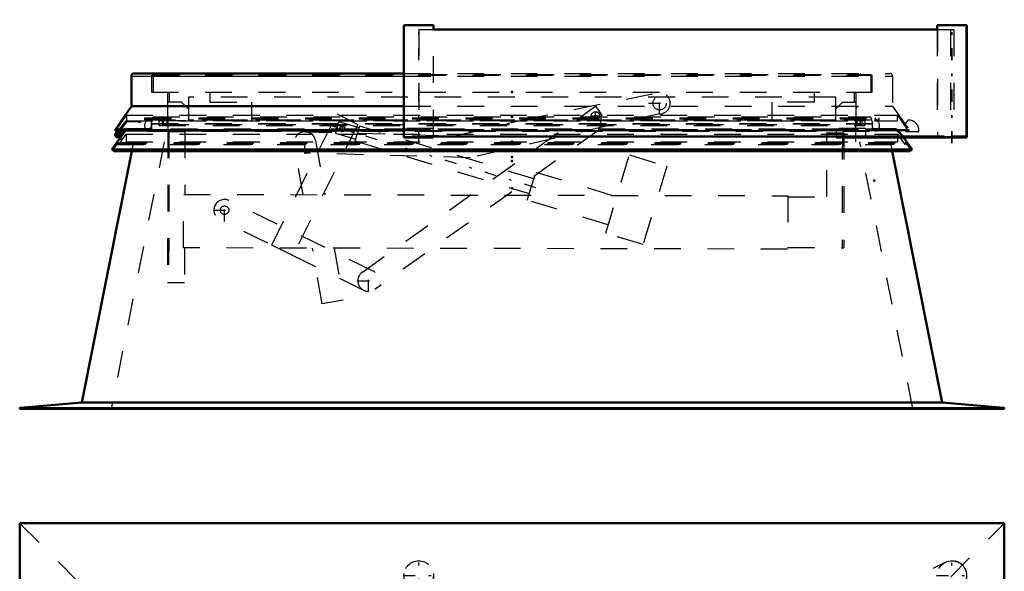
# Model space of a CAD drawing. Header units: millimetres. Extents: x 0 to 428, y 0 to 298.
# Tile 5 of 34: x 102 to 139, y 129 to 150. Entities that reach past the tile are written whole.
import ezdxf

# ---------------------------------------------------------------- set-up
doc = ezdxf.new("R2010")
doc.units = ezdxf.units.MM
doc.linetypes.add('Center', pattern=[1.5, 0.45, -0.5, 0.05, -0.5])
doc.linetypes.add('Dashed', pattern=[2, 1, -1])
for name, color, linetype, lineweight in [('am_0', 7, 'Continuous', 50), ('am_12', 3, 'Continuous', 25), ('am_3', 6, 'Dashed', 25), ('am_6', 2, 'Continuous', 35), ('am_7', 7, 'Center', 25), ('am_9', 7, 'Continuous', 50)]:
    doc.layers.add(name, color=color, linetype=linetype, lineweight=lineweight)

# ---------------------------------------------------------------- blocks, each defined once
blk = doc.blocks.new('6_FGS300150180132U_0_in_150180C2125Y1N4N_300Cl0__1203')
at = {"layer": 'am_3'}
for p, q in [((132.378, 127.662), (136.422, 129.549)), ((137.213, 128.846), (135.298, 124.742)), ((132.378, 126.21), (132.378, 127.662)), ((133.478, 127.343), (132.378, 127.343)), ((134.928, 127.292), (132.378, 127.292)), ((133.478, 127.343), (133.478, 126.21)), ((134.928, 125.842), (134.928, 127.292)), ((133.478, 127.043), (132.378, 127.043)), ((133.478, 127.026), (132.378, 127.026)), ((133.478, 126.21), (132.378, 126.21)), ((133.778, 125.842), (133.778, 124.742)), ((134.928, 125.842), (133.778, 125.842)), ((134.595, 125.842), (134.595, 124.742)), ((134.611, 125.842), (134.611, 124.742)), ((134.895, 125.842), (134.895, 124.742)), ((134.911, 125.842), (134.911, 124.742)), ((135.298, 124.742), (133.778, 124.742))]:
    blk.add_line(p, q, dxfattribs=at)
blk.add_circle((136.707, 129.079), 0.55, dxfattribs=at)
blk.add_arc((136.715, 129.079), 0.55, 334.9888, 90.3959, dxfattribs=at)
at = {"layer": 'am_7'}
for p, q in [((136.707, 128.501), (136.707, 129.656)), ((136.13, 129.079), (137.285, 129.079))]:
    blk.add_line(p, q, dxfattribs=at)
at = {"layer": 'am_6'}
for tag, p, flags in [('NB', (142.285, 129.656), 8), ('NN', (142.285, 129.156), 8), ('NT', (142.285, 128.656), 8), ('NBSYN', (142.285, 128.156), 8), ('LINA', (142.285, 127.656), 8), ('CATALOG', (142.285, 127.156), 8), ('IDNR', (142.285, 126.656), 8), ('PN', (142.285, 126.156), 8), ('LODLEVEL', (142.285, 125.656), 8), ('L', (142.285, 125.156), 8), ('W', (142.285, 124.656), 8), ('PPATH', (142.285, 124.156), 8), ('COMPANY', (142.285, 123.656), 8), ('ExcludeFromBOM', (142.285, 123.156), 8), ('PSOL_0', (142.285, 122.656), 9), ('PSOL_1', (142.285, 122.156), 9), ('PSOL_2', (142.285, 121.656), 9)]:
    blk.add_attdef(tag, p, '', height=0.5, dxfattribs=dict(at, flags=flags))
blk = doc.blocks.new('7_FGS300150180131U_0_in_150180C2125Y1N4N_300Cl0__1203')
at = {"layer": 'am_3'}
for p, q in [((116.207, 129.146), (116.207, 126.21)), ((116.21, 129.146), (116.207, 129.146)), ((117.307, 129.146), (117.303, 129.146)), ((117.307, 129.146), (117.307, 126.21)), ((117.307, 127.343), (116.207, 127.343)), ((117.307, 127.326), (116.207, 127.326)), ((117.307, 127.043), (116.207, 127.043)), ((117.307, 127.026), (116.207, 127.026)), ((117.307, 126.21), (116.207, 126.21))]:
    blk.add_line(p, q, dxfattribs=at)
blk.add_circle((116.757, 129.083), 0.55, dxfattribs=at)
at = {"layer": 'am_7'}
for p, q in [((116.757, 128.505), (116.757, 129.66)), ((116.179, 129.083), (117.334, 129.083))]:
    blk.add_line(p, q, dxfattribs=at)
at = {"layer": 'am_6'}
for tag, p, flags in [('NB', (122.334, 129.66), 8), ('NN', (122.334, 129.16), 8), ('NT', (122.334, 128.66), 8), ('NBSYN', (122.334, 128.16), 8), ('LINA', (122.334, 127.66), 8), ('CATALOG', (122.334, 127.16), 8), ('IDNR', (122.334, 126.66), 8), ('PN', (122.334, 126.16), 8), ('LODLEVEL', (122.334, 125.66), 8), ('L', (122.334, 125.16), 8), ('W', (122.334, 124.66), 8), ('PPATH', (122.334, 124.16), 8), ('COMPANY', (122.334, 123.66), 8), ('ExcludeFromBOM', (122.334, 123.16), 8), ('PSOL_0', (122.334, 122.66), 9), ('PSOL_1', (122.334, 122.16), 9), ('PSOL_2', (122.334, 121.66), 9)]:
    blk.add_attdef(tag, p, '', height=0.5, dxfattribs=dict(at, flags=flags))
blk = doc.blocks.new('16_FGS30015018025101U_0_in_150180C2125Y1N4N_300Cl0__1203')
at = {"layer": 'am_0'}
for p, q in [((138.668, 131.036), (101.828, 131.036)), ((101.828, 131.036), (101.828, 88.196)), ((101.828, 131.036), (101.848, 131.016)), ((138.648, 131.016), (138.668, 131.036)), ((138.668, 88.196), (138.668, 131.036)), ((107.237, 125.627), (105.248, 127.616)), ((105.248, 127.616), (105.248, 91.616)), ((135.248, 127.616), (105.248, 127.616)), ((135.248, 127.616), (133.259, 125.627)), ((135.248, 127.616), (135.248, 91.616)), ((133.259, 125.627), (107.237, 125.627)), ((107.237, 125.627), (107.237, 93.605)), ((133.259, 125.627), (133.259, 93.605)), ((105.248, 91.616), (107.237, 93.605)), ((133.259, 93.605), (107.237, 93.605)), ((135.248, 91.616), (133.259, 93.605)), ((135.248, 91.616), (105.248, 91.616)), ((101.848, 88.216), (101.828, 88.196)), ((101.828, 88.196), (138.668, 88.196)), ((138.668, 88.196), (138.648, 88.216))]:
    blk.add_line(p, q, dxfattribs=at)
at = {"layer": 'am_12'}
for p, q in [((101.848, 131.016), (101.848, 88.216)), ((138.648, 131.016), (101.848, 131.016)), ((138.648, 131.016), (138.648, 88.216)), ((138.648, 88.216), (101.848, 88.216))]:
    blk.add_line(p, q, dxfattribs=at)
at = {"layer": 'am_3'}
for p, q in [((138.65, 131.018), (101.846, 131.018)), ((101.846, 131.018), (101.846, 88.214)), ((101.848, 131.016), (105.248, 127.616)), ((135.248, 127.616), (138.648, 131.016)), ((138.65, 131.018), (138.65, 88.214)), ((136.349, 128.717), (104.147, 128.717)), ((104.147, 128.717), (104.147, 90.515)), ((136.349, 128.717), (136.349, 90.515)), ((106.098, 126.766), (106.098, 92.466)), ((134.398, 126.766), (106.098, 126.766)), ((134.398, 126.766), (134.398, 92.466)), ((134.398, 92.466), (106.098, 92.466)), ((105.248, 91.616), (101.848, 88.216)), ((138.648, 88.216), (135.248, 91.616)), ((136.349, 90.515), (104.147, 90.515)), ((138.65, 88.214), (101.846, 88.214))]:
    blk.add_line(p, q, dxfattribs=at)
at = {"layer": 'am_6'}
for tag, p, flags in [('NB', (143.668, 131.036), 8), ('NN', (143.668, 130.536), 8), ('NT', (143.668, 130.036), 8), ('NBSYN', (143.668, 129.536), 8), ('LINA', (143.668, 129.036), 8), ('CATALOG', (143.668, 128.536), 8), ('IDNR', (143.668, 128.036), 8), ('PN', (143.668, 127.536), 8), ('LODLEVEL', (143.668, 127.036), 8), ('L', (143.668, 126.536), 8), ('W', (143.668, 126.036), 8), ('DP', (143.668, 125.536), 8), ('OP', (143.668, 125.036), 8), ('BA', (143.668, 124.536), 8), ('RT', (143.668, 124.036), 8), ('COMPANY', (143.668, 123.536), 8), ('ExcludeFromBOM', (143.668, 123.036), 8), ('PSOL_0', (143.668, 122.536), 9), ('PSOL_1', (143.668, 122.036), 9), ('PSOL_2', (143.668, 121.536), 9)]:
    blk.add_attdef(tag, p, '', height=0.5, dxfattribs=dict(at, flags=flags))
blk = doc.blocks.new('32_FGS30015018025C110U_0_in_150180C2125Y1N4N_300Cl0__1203')
at = {"layer": 'am_3'}
for p, q in [((120.602, 146.131), (125.649, 147.143)), ((114.649, 140.441), (123.369, 146.649)), ((123.369, 146.649), (123.599, 146.326)), ((111.259, 141.45), (113.689, 146.361)), ((113.689, 146.361), (114.478, 145.971)), ((125.764, 146.361), (118.689, 144.721)), ((123.599, 146.326), (123.505, 145.764)), ((114.478, 145.971), (112.047, 141.059)), ((113.646, 145.646), (113.774, 146.067)), ((114.53, 145.838), (113.774, 146.067)), ((113.91, 145.898), (113.896, 145.899)), ((114.383, 145.35), (114.551, 145.905)), ((121.065, 143.934), (114.551, 145.905)), ((118.111, 145.537), (120.602, 146.131)), ((107.372, 145.708), (107.36, 140.048)), ((107.372, 145.708), (108.009, 145.707)), ((107.412, 145.708), (107.4, 140.048)), ((108.009, 145.707), (108.004, 143.347)), ((112.513, 145.694), (118.111, 145.537)), ((113.646, 145.646), (114.403, 145.417)), ((123.505, 145.764), (115.113, 139.79)), ((132.024, 143.254), (132.029, 145.654)), ((132.029, 145.654), (132.669, 145.653)), ((132.609, 145.653), (132.599, 141.353)), ((132.669, 145.653), (132.659, 141.353)), ((112.437, 143.337), (112.108, 145.226)), ((112.896, 145.363), (113.249, 143.335)), ((114.383, 145.35), (120.897, 143.378)), ((118.689, 144.721), (112.491, 144.895)), ((123.756, 141.897), (124.643, 144.826)), ((124.643, 144.826), (126.04, 144.403)), ((120.821, 143.13), (121.14, 144.182)), ((121.14, 144.182), (124.17, 143.265)), ((126.04, 144.403), (125.154, 141.474)), ((107.96, 141.347), (107.964, 143.347)), ((107.964, 143.347), (130.566, 143.298)), ((115.057, 140.475), (109.67, 143.116)), ((123.852, 142.212), (120.821, 143.13)), ((130.566, 143.298), (130.562, 141.298)), ((130.566, 143.258), (132.024, 143.254)), ((114.705, 139.756), (109.318, 142.398)), ((125.154, 141.474), (123.756, 141.897)), ((130.562, 141.298), (107.96, 141.347)), ((108, 141.347), (107.997, 140.047)), ((112.047, 141.059), (111.259, 141.45)), ((113.147, 139.256), (112.785, 141.336)), ((113.597, 141.335), (113.935, 139.393)), ((130.562, 141.358), (132.659, 141.353)), ((107.36, 140.048), (107.997, 140.047)), ((113.935, 139.393), (113.147, 139.256))]:
    blk.add_line(p, q, dxfattribs=at)
blk.add_lwpolyline([(113.874, 145.703), (113.896, 145.699), (113.901, 145.699)], dxfattribs=at)
for centre, radius in [((125.769, 146.761), 0.25), ((123.369, 146.284), 0.16), ((113.901, 145.799), 0.1), ((109.494, 142.757), 0.16)]:
    blk.add_circle(centre, radius, dxfattribs=at)
for centre, start, end in [((125.769, 146.761), 269.3158, 107.4337), ((112.502, 145.294), 9.875, 268.395), ((109.494, 142.757), 63.8796, 243.8796), ((114.881, 140.115), 125.4483, 63.8796)]:
    blk.add_arc(centre, 0.4, start, end, dxfattribs=at)
at = {"layer": 'am_7'}
for p, q in [((125.769, 146.341), (125.769, 147.181)), ((125.349, 146.761), (126.189, 146.761)), ((123.201, 146.284), (123.537, 146.284)), ((123.369, 146.116), (123.369, 146.452)), ((113.282, 145.986), (121.427, 143.521)), ((113.901, 145.694), (113.901, 145.904)), ((112.502, 144.874), (112.502, 145.714)), ((113.796, 145.799), (114.006, 145.799)), ((112.082, 145.294), (112.922, 145.294)), ((109.494, 142.337), (109.494, 143.177)), ((109.074, 142.757), (109.914, 142.757)), ((114.881, 139.695), (114.881, 140.535)), ((114.461, 140.115), (115.301, 140.115))]:
    blk.add_line(p, q, dxfattribs=at)
at = {"layer": 'am_6'}
for tag, p, flags in [('NB', (137.669, 147.181), 8), ('NN', (137.669, 146.681), 8), ('NT', (137.669, 146.181), 8), ('NBSYN', (137.669, 145.681), 8), ('LINA', (137.669, 145.181), 8), ('CATALOG', (137.669, 144.681), 8), ('IDNR', (137.669, 144.181), 8), ('PN', (137.669, 143.681), 8), ('LODLEVEL', (137.669, 143.181), 8), ('L', (137.669, 142.681), 8), ('W', (137.669, 142.181), 8), ('DP', (137.669, 141.681), 8), ('OP', (137.669, 141.181), 8), ('OC', (137.669, 140.681), 8), ('BA', (137.669, 140.181), 8), ('COMPANY', (137.669, 139.681), 8), ('ExcludeFromBOM', (137.669, 139.181), 8), ('PSOL_0', (137.669, 138.681), 9), ('PSOL_1', (137.669, 138.181), 9), ('PSOL_2', (137.669, 137.681), 9), ('PSOL_3', (137.669, 137.181), 9)]:
    blk.add_attdef(tag, p, '', height=0.5, dxfattribs=dict(at, flags=flags))
blk = doc.blocks.new('33_FGS300150180135U_0_in_150180C2125Y1N4N_300Cl0__1203')
at = {"layer": 'am_7'}
blk.add_line((116.757, 145.27), (116.757, 149.89), dxfattribs=at)
at = {"layer": 'am_6'}
for tag, p, flags in [('NB', (121.757, 149.89), 8), ('NN', (121.757, 149.39), 8), ('NT', (121.757, 148.89), 8), ('NBSYN', (121.757, 148.39), 8), ('LINA', (121.757, 147.89), 8), ('CATALOG', (121.757, 147.39), 8), ('IDNR', (121.757, 146.89), 8), ('PN', (121.757, 146.39), 8), ('LODLEVEL', (121.757, 145.89), 8), ('L', (121.757, 145.39), 8), ('W', (121.757, 144.89), 8), ('PPATH', (121.757, 144.39), 8), ('COMPANY', (121.757, 143.89), 8), ('ExcludeFromBOM', (121.757, 143.39), 8), ('PSOL_0', (121.757, 142.89), 9), ('PSOL_1', (121.757, 142.39), 9), ('PSOL_2', (121.757, 141.89), 9)]:
    blk.add_attdef(tag, p, '', height=0.5, dxfattribs=dict(at, flags=flags))
blk = doc.blocks.new('34_FGS300150180134U_0_in_150180C2125Y1N4N_300Cl0__1203')
at = {"layer": 'am_0'}
for p in [(137.257, 149.68), (137.265, 145.52)]:
    blk.add_line(p, (137.265, 149.68), dxfattribs=at)
at = {"layer": 'am_3'}
for p, q in [((136.165, 149.68), (136.165, 145.52)), ((134.968, 145.52), (134.968, 145.48)), ((135.338, 145.48), (135.338, 145.52)), ((136.486, 145.48), (136.486, 145.52)), ((137.215, 145.48), (137.215, 145.52)), ((133.478, 145.514), (133.478, 145.48))]:
    blk.add_line(p, q, dxfattribs=at)
at = {"layer": 'am_7'}
blk.add_line((136.715, 145.27), (136.715, 149.89), dxfattribs=at)
at = {"layer": 'am_6'}
for tag, p, flags in [('NB', (142.265, 149.89), 8), ('NN', (142.265, 149.39), 8), ('NT', (142.265, 148.89), 8), ('NBSYN', (142.265, 148.39), 8), ('LINA', (142.265, 147.89), 8), ('CATALOG', (142.265, 147.39), 8), ('IDNR', (142.265, 146.89), 8), ('PN', (142.265, 146.39), 8), ('LODLEVEL', (142.265, 145.89), 8), ('L', (142.265, 145.39), 8), ('W', (142.265, 144.89), 8), ('PPATH', (142.265, 144.39), 8), ('COMPANY', (142.265, 143.89), 8), ('ExcludeFromBOM', (142.265, 143.39), 8), ('PSOL_0', (142.265, 142.89), 9), ('PSOL_1', (142.265, 142.39), 9), ('PSOL_2', (142.265, 141.89), 9)]:
    blk.add_attdef(tag, p, '', height=0.5, dxfattribs=dict(at, flags=flags))
blk = doc.blocks.new('35_FGS300150180133U_0_in_150180C2125Y1N4N_300Cl0__1203')
at = {"layer": 'am_3'}
for p, q in [((136.603, 145.48), (136.603, 145.52)), ((137.257, 145.48), (137.257, 145.52))]:
    blk.add_line(p, q, dxfattribs=at)
at = {"layer": 'am_7'}
blk.add_line((136.707, 145.27), (136.707, 149.89), dxfattribs=at)
at = {"layer": 'am_6'}
for tag, p, flags in [('NB', (142.257, 149.89), 8), ('NN', (142.257, 149.39), 8), ('NT', (142.257, 148.89), 8), ('NBSYN', (142.257, 148.39), 8), ('LINA', (142.257, 147.89), 8), ('CATALOG', (142.257, 147.39), 8), ('IDNR', (142.257, 146.89), 8), ('PN', (142.257, 146.39), 8), ('LODLEVEL', (142.257, 145.89), 8), ('L', (142.257, 145.39), 8), ('W', (142.257, 144.89), 8), ('PPATH', (142.257, 144.39), 8), ('COMPANY', (142.257, 143.89), 8), ('ExcludeFromBOM', (142.257, 143.39), 8), ('PSOL_0', (142.257, 142.89), 9), ('PSOL_1', (142.257, 142.39), 9), ('PSOL_2', (142.257, 141.89), 9)]:
    blk.add_attdef(tag, p, '', height=0.5, dxfattribs=dict(at, flags=flags))
blk = doc.blocks.new('36_FGS300150180132U_0_in_150180C2125Y1N4N_300Cl0__1203')
at = {"layer": 'am_0'}
for p, q in [((136.157, 149.68), (136.157, 149.52)), ((136.157, 149.68), (137.257, 149.68)), ((137.257, 145.52), (137.257, 149.68)), ((132.378, 145.48), (132.378, 145.52)), ((135.559, 145.52), (136.422, 145.52)), ((136.422, 145.52), (136.422, 145.48)), ((136.711, 145.52), (137.265, 145.52)), ((136.711, 145.48), (136.711, 145.52)), ((137.265, 145.48), (137.265, 145.52)), ((132.378, 145.48), (137.265, 145.48))]:
    blk.add_line(p, q, dxfattribs=at)
at = {"layer": 'am_3'}
for p, q in [((136.157, 149.52), (136.157, 145.52)), ((132.378, 145.82), (132.378, 145.52)), ((133.478, 145.82), (132.378, 145.82)), ((133.478, 145.82), (133.478, 145.514)), ((133.778, 145.82), (134.611, 145.82)), ((133.778, 145.78), (133.778, 145.82)), ((134.895, 145.48), (134.595, 145.78)), ((134.611, 145.82), (134.911, 145.52)), ((134.928, 145.48), (134.928, 145.52)), ((135.298, 145.48), (135.298, 145.52)), ((137.213, 145.48), (137.213, 145.52)), ((132.378, 145.514), (133.478, 145.514))]:
    blk.add_line(p, q, dxfattribs=at)
at = {"layer": 'am_6'}
for tag, p, flags in [('NB', (142.265, 149.68), 8), ('NN', (142.265, 149.18), 8), ('NT', (142.265, 148.68), 8), ('NBSYN', (142.265, 148.18), 8), ('LINA', (142.265, 147.68), 8), ('CATALOG', (142.265, 147.18), 8), ('IDNR', (142.265, 146.68), 8), ('PN', (142.265, 146.18), 8), ('LODLEVEL', (142.265, 145.68), 8), ('L', (142.265, 145.18), 8), ('W', (142.265, 144.68), 8), ('PPATH', (142.265, 144.18), 8), ('COMPANY', (142.265, 143.68), 8), ('ExcludeFromBOM', (142.265, 143.18), 8), ('PSOL_0', (142.265, 142.68), 9), ('PSOL_1', (142.265, 142.18), 9), ('PSOL_2', (142.265, 141.68), 9)]:
    blk.add_attdef(tag, p, '', height=0.5, dxfattribs=dict(at, flags=flags))
blk = doc.blocks.new('37_FGS300150180131U_0_in_150180C2125Y1N4N_300Cl0__1203')
at = {"layer": 'am_0'}
for p, q in [((116.207, 149.68), (116.207, 145.48)), ((116.207, 149.68), (117.307, 149.68)), ((117.307, 149.52), (117.307, 149.68)), ((116.21, 145.52), (116.207, 145.52)), ((116.21, 145.48), (116.21, 145.52)), ((117.307, 145.52), (117.303, 145.52)), ((117.303, 145.52), (117.303, 145.48)), ((117.307, 145.52), (117.307, 145.48)), ((117.307, 145.48), (116.207, 145.48))]:
    blk.add_line(p, q, dxfattribs=at)
at = {"layer": 'am_3'}
for p, q in [((117.307, 145.52), (117.307, 149.52)), ((117.307, 145.82), (116.207, 145.82)), ((116.21, 145.52), (116.757, 145.52))]:
    blk.add_line(p, q, dxfattribs=at)
at = {"layer": 'am_6'}
for tag, p, flags in [('NB', (122.307, 149.68), 8), ('NN', (122.307, 149.18), 8), ('NT', (122.307, 148.68), 8), ('NBSYN', (122.307, 148.18), 8), ('LINA', (122.307, 147.68), 8), ('CATALOG', (122.307, 147.18), 8), ('IDNR', (122.307, 146.68), 8), ('PN', (122.307, 146.18), 8), ('LODLEVEL', (122.307, 145.68), 8), ('L', (122.307, 145.18), 8), ('W', (122.307, 144.68), 8), ('PPATH', (122.307, 144.18), 8), ('COMPANY', (122.307, 143.68), 8), ('ExcludeFromBOM', (122.307, 143.18), 8), ('PSOL_0', (122.307, 142.68), 9), ('PSOL_1', (122.307, 142.18), 9), ('PSOL_2', (122.307, 141.68), 9)]:
    blk.add_attdef(tag, p, '', height=0.5, dxfattribs=dict(at, flags=flags))
blk = doc.blocks.new('38_Flat_Glass_Skylight_300150180_13_0_in_150180C2125Y1N4N_300Cl0__1203')
at = {"layer": 'am_0'}
for p, q in [((117.303, 149.52), (136.161, 149.52)), ((117.303, 145.52), (135.559, 145.52))]:
    blk.add_line(p, q, dxfattribs=at)
at = {"layer": 'am_3'}
for p, q in [((116.757, 149.52), (116.757, 145.52)), ((116.757, 149.52), (117.303, 149.52)), ((136.161, 149.52), (136.775, 149.52)), ((136.655, 149.52), (136.655, 145.52)), ((136.775, 149.52), (136.775, 145.52)), ((116.757, 145.52), (117.303, 145.52)), ((136.422, 145.52), (136.711, 145.52))]:
    blk.add_line(p, q, dxfattribs=at)
at = {"layer": 'am_6'}
for tag, p, flags in [('NB', (141.775, 149.52), 8), ('NN', (141.775, 149.02), 8), ('NT', (141.775, 148.52), 8), ('NBSYN', (141.775, 148.02), 8), ('LINA', (141.775, 147.52), 8), ('CATALOG', (141.775, 147.02), 8), ('IDNR', (141.775, 146.52), 8), ('PN', (141.775, 146.02), 8), ('LODLEVEL', (141.775, 145.52), 8), ('L', (141.775, 145.02), 8), ('W', (141.775, 144.52), 8), ('PPATH', (141.775, 144.02), 8), ('COMPANY', (141.775, 143.52), 8), ('ExcludeFromBOM', (141.775, 143.02), 8), ('PSOL_0', (141.775, 142.52), 9), ('PSOL_1', (141.775, 142.02), 9), ('PSOL_2', (141.775, 141.52), 9)]:
    blk.add_attdef(tag, p, '', height=0.5, dxfattribs=dict(at, flags=flags))
blk = doc.blocks.new('39_FGS3001501802511U_0_in_150180C2125Y1N4N_300Cl0__1203')
at = {"layer": 'am_3'}
for p, q in [((107.428, 146.8), (107.428, 147.18)), ((108.948, 147.18), (108.948, 146.8)), ((131.548, 147.18), (131.548, 146.8)), ((133.068, 146.8), (133.068, 147.18)), ((107.888, 146.8), (107.368, 146.8)), ((108.148, 146.54), (107.888, 146.8)), ((108.148, 146.99), (108.148, 146.13)), ((132.348, 146.99), (108.148, 146.99)), ((108.948, 146.8), (110.508, 146.8)), ((110.508, 146.13), (110.508, 146.8)), ((131.548, 146.8), (129.988, 146.8)), ((129.988, 146.13), (129.988, 146.8)), ((132.348, 146.99), (132.348, 146.13)), ((132.348, 146.54), (132.608, 146.8)), ((132.608, 146.8), (133.128, 146.8)), ((132.348, 146.13), (108.148, 146.13))]:
    blk.add_line(p, q, dxfattribs=at)
at = {"layer": 'am_6'}
for tag, p, flags in [('NB', (138.128, 147.18), 8), ('NN', (138.128, 146.68), 8), ('NT', (138.128, 146.18), 8), ('NBSYN', (138.128, 145.68), 8), ('LINA', (138.128, 145.18), 8), ('CATALOG', (138.128, 144.68), 8), ('IDNR', (138.128, 144.18), 8), ('PN', (138.128, 143.68), 8), ('LODLEVEL', (138.128, 143.18), 8), ('L', (138.128, 142.68), 8), ('W', (138.128, 142.18), 8), ('DP', (138.128, 141.68), 8), ('OP', (138.128, 141.18), 8), ('PPATH', (138.128, 140.68), 8), ('COMPANY', (138.128, 140.18), 8), ('ExcludeFromBOM', (138.128, 139.68), 8), ('PSOL_0', (138.128, 139.18), 9), ('PSOL_1', (138.128, 138.68), 9), ('PSOL_2', (138.128, 138.18), 9)]:
    blk.add_attdef(tag, p, '', height=0.5, dxfattribs=dict(at, flags=flags))
blk = doc.blocks.new('40_Flat_Glass_Skylight_300150180_6_0_in_150180C2125Y1N4N_300Cl0__1203')
at = {"layer": 'am_3'}
for p, q in [((106.663, 146.18), (106.663, 146.22)), ((106.663, 146.1), (106.663, 146.14)), ((106.753, 145.988), (106.816, 146.22)), ((106.753, 145.988), (133.743, 145.988)), ((133.743, 145.988), (133.681, 146.22)), ((133.833, 146.22), (133.833, 146.18)), ((133.833, 146.14), (133.833, 146.1)), ((106.578, 145.738), (106.576, 145.739)), ((106.576, 145.739), (106.682, 145.739)), ((106.629, 145.718), (133.867, 145.718)), ((106.682, 145.739), (106.68, 145.738)), ((106.68, 145.738), (133.816, 145.738)), ((133.814, 145.739), (133.92, 145.739)), ((133.816, 145.738), (133.814, 145.739)), ((133.918, 145.738), (133.92, 145.739))]:
    blk.add_line(p, q, dxfattribs=at)
for points in [[(106.57, 146.1), (106.555, 146.084), (106.542, 146.067), (106.53, 146.048), (106.52, 146.029), (106.512, 146.009), (106.505, 145.988), (106.5, 145.967), (106.497, 145.945), (106.496, 145.923), (106.497, 145.902), (106.5, 145.88), (106.504, 145.859), (106.511, 145.838), (106.519, 145.818), (106.529, 145.798), (106.541, 145.78), (106.554, 145.763), (106.569, 145.746), (106.576, 145.739)], [(106.68, 145.738), (106.696, 145.753), (106.71, 145.77), (106.722, 145.787), (106.733, 145.806), (106.743, 145.826), (106.75, 145.846), (106.756, 145.867), (106.76, 145.889), (106.762, 145.911), (106.762, 145.932), (106.76, 145.954), (106.756, 145.976), (106.753, 145.988)], [(133.816, 145.738), (133.801, 145.753), (133.786, 145.77), (133.774, 145.787), (133.763, 145.806), (133.754, 145.826), (133.746, 145.846), (133.74, 145.867), (133.736, 145.889), (133.734, 145.911), (133.734, 145.932), (133.736, 145.954), (133.74, 145.976), (133.743, 145.988)], [(133.92, 145.739), (133.936, 145.755), (133.949, 145.772), (133.962, 145.79), (133.973, 145.809), (133.982, 145.828), (133.989, 145.849), (133.995, 145.87), (133.998, 145.892), (134, 145.913), (134, 145.935), (133.998, 145.957), (133.994, 145.978), (133.988, 145.999), (133.981, 146.02), (133.971, 146.04), (133.96, 146.058), (133.948, 146.076), (133.933, 146.093), (133.926, 146.1)], [(106.578, 145.738), (106.583, 145.733), (106.589, 145.73), (106.595, 145.726), (106.601, 145.724), (106.607, 145.721), (106.614, 145.72), (106.62, 145.719), (106.627, 145.718), (106.629, 145.718)], [(106.629, 145.718), (106.636, 145.719), (106.643, 145.719), (106.649, 145.721), (106.656, 145.723), (106.662, 145.725), (106.668, 145.729), (106.673, 145.732), (106.679, 145.736), (106.68, 145.738)], [(133.867, 145.718), (133.86, 145.719), (133.854, 145.719), (133.847, 145.721), (133.841, 145.723), (133.835, 145.725), (133.829, 145.729), (133.823, 145.732), (133.818, 145.736), (133.816, 145.738)], [(133.918, 145.738), (133.913, 145.733), (133.907, 145.73), (133.902, 145.726), (133.895, 145.724), (133.889, 145.721), (133.883, 145.72), (133.876, 145.719), (133.869, 145.718), (133.867, 145.718)]]:
    blk.add_lwpolyline(points, dxfattribs=at)
at = {"layer": 'am_6'}
for tag, p, flags in [('NB', (139, 146.22), 8), ('NN', (139, 145.72), 8), ('NT', (139, 145.22), 8), ('NBSYN', (139, 144.72), 8), ('LINA', (139, 144.22), 8), ('CATALOG', (139, 143.72), 8), ('IDNR', (139, 143.22), 8), ('PN', (139, 142.72), 8), ('LODLEVEL', (139, 142.22), 8), ('L', (139, 141.72), 8), ('W', (139, 141.22), 8), ('PPATH', (139, 140.72), 8), ('COMPANY', (139, 140.22), 8), ('ExcludeFromBOM', (139, 139.72), 8), ('PSOL_0', (139, 139.22), 9), ('PSOL_1', (139, 138.72), 9), ('PSOL_2', (139, 138.22), 9)]:
    blk.add_attdef(tag, p, '', height=0.5, dxfattribs=dict(at, flags=flags))
blk = doc.blocks.new('41_Flat_Glass_Skylight_300150180_12_0_in_150180C2125Y1N4N_300Cl0__1203')
at = {"layer": 'am_3'}
for p, q in [((107.05, 146.112), (133.446, 146.112)), ((107.05, 145.931), (107.05, 146.112)), ((107.05, 145.931), (133.446, 145.931)), ((107.214, 145.931), (107.214, 146.112)), ((133.282, 145.931), (133.282, 146.112)), ((133.446, 146.112), (133.446, 145.931))]:
    blk.add_line(p, q, dxfattribs=at)
at = {"layer": 'am_6'}
for tag, p, flags in [('NB', (138.446, 146.112), 8), ('NN', (138.446, 145.612), 8), ('NT', (138.446, 145.112), 8), ('NBSYN', (138.446, 144.612), 8), ('LINA', (138.446, 144.112), 8), ('CATALOG', (138.446, 143.612), 8), ('IDNR', (138.446, 143.112), 8), ('PN', (138.446, 142.612), 8), ('LODLEVEL', (138.446, 142.112), 8), ('L', (138.446, 141.612), 8), ('W', (138.446, 141.112), 8), ('PPATH', (138.446, 140.612), 8), ('COMPANY', (138.446, 140.112), 8), ('ExcludeFromBOM', (138.446, 139.612), 8), ('PSOL_0', (138.446, 139.112), 9), ('PSOL_1', (138.446, 138.612), 9), ('PSOL_2', (138.446, 138.112), 9)]:
    blk.add_attdef(tag, p, '', height=0.5, dxfattribs=dict(at, flags=flags))
blk = doc.blocks.new('42_Flat_Glass_Skylight_300150180_5_0_in_150180C2125Y1N4N_300Cl0__1203')
at = {"layer": 'am_3'}
for p, q in [((107.158, 146.25), (107.158, 145.969)), ((107.158, 145.969), (133.338, 145.969)), ((107.358, 145.969), (107.358, 146.25)), ((133.138, 145.969), (133.138, 146.25)), ((133.338, 146.25), (133.338, 145.969))]:
    blk.add_line(p, q, dxfattribs=at)
at = {"layer": 'am_6'}
for tag, p, flags in [('NB', (138.338, 146.25), 8), ('NN', (138.338, 145.75), 8), ('NT', (138.338, 145.25), 8), ('NBSYN', (138.338, 144.75), 8), ('LINA', (138.338, 144.25), 8), ('CATALOG', (138.338, 143.75), 8), ('IDNR', (138.338, 143.25), 8), ('PN', (138.338, 142.75), 8), ('LODLEVEL', (138.338, 142.25), 8), ('L', (138.338, 141.75), 8), ('W', (138.338, 141.25), 8), ('PPATH', (138.338, 140.75), 8), ('COMPANY', (138.338, 140.25), 8), ('ExcludeFromBOM', (138.338, 139.75), 8), ('PSOL_0', (138.338, 139.25), 9), ('PSOL_1', (138.338, 138.75), 9), ('PSOL_2', (138.338, 138.25), 9)]:
    blk.add_attdef(tag, p, '', height=0.5, dxfattribs=dict(at, flags=flags))
blk = doc.blocks.new('43_FGS3001501802C4U_0_in_150180C2125Y1N4N_300Cl0__1203')
at = {"layer": 'am_3'}
for p, q in [((106.828, 147.835), (106.828, 147.18)), ((106.828, 147.835), (133.668, 147.835)), ((133.668, 147.835), (133.668, 147.18))]:
    blk.add_line(p, q, dxfattribs=at)
at = {"layer": 'am_6'}
for tag, p, flags in [('NB', (138.668, 147.835), 8), ('NN', (138.668, 147.335), 8), ('NT', (138.668, 146.835), 8), ('NBSYN', (138.668, 146.335), 8), ('LINA', (138.668, 145.835), 8), ('CATALOG', (138.668, 145.335), 8), ('IDNR', (138.668, 144.835), 8), ('PN', (138.668, 144.335), 8), ('LODLEVEL', (138.668, 143.835), 8), ('L', (138.668, 143.335), 8), ('W', (138.668, 142.835), 8), ('TG', (138.668, 142.335), 8), ('TG1', (138.668, 141.835), 8), ('OC', (138.668, 141.335), 8), ('PPATH', (138.668, 140.835), 8), ('COMPANY', (138.668, 140.335), 8), ('ExcludeFromBOM', (138.668, 139.835), 8), ('PSOL_0', (138.668, 139.335), 9), ('PSOL_1', (138.668, 138.835), 9), ('PSOL_2', (138.668, 138.335), 9), ('PSOL_3', (138.668, 137.835), 9)]:
    blk.add_attdef(tag, p, '', height=0.5, dxfattribs=dict(at, flags=flags))
blk = doc.blocks.new('44_FGS30015018025C33U_0_in_150180C2125Y1N4N_300Cl0__1203')
at = {"layer": 'am_0'}
for p, q in [((106.008, 146.65), (106.008, 147.78)), ((106.108, 147.88), (116.207, 147.88)), ((105.408, 145.78), (106.008, 146.65)), ((106.008, 146.65), (116.207, 146.65)), ((105.428, 145.741), (116.207, 145.741)), ((105.433, 145.624), (105.527, 145.741)), ((105.578, 145.741), (105.464, 145.599)), ((105.498, 145.608), (105.512, 145.646))]:
    blk.add_line(p, q, dxfattribs=at)
for points in [[(106.108, 147.88), (106.099, 147.88), (106.091, 147.878), (106.082, 147.877), (106.074, 147.874), (106.066, 147.871), (106.058, 147.867), (106.051, 147.862), (106.044, 147.857), (106.037, 147.851), (106.032, 147.844), (106.026, 147.837), (106.022, 147.83), (106.018, 147.822), (106.014, 147.814), (106.012, 147.806), (106.01, 147.797), (106.009, 147.789), (106.008, 147.78)], [(105.408, 145.78), (105.406, 145.778), (105.405, 145.776), (105.405, 145.774), (105.404, 145.772), (105.403, 145.77), (105.403, 145.768), (105.403, 145.766), (105.403, 145.764), (105.404, 145.761), (105.404, 145.759), (105.405, 145.757), (105.406, 145.755), (105.407, 145.753), (105.408, 145.751), (105.409, 145.75), (105.411, 145.748), (105.412, 145.747), (105.414, 145.745), (105.416, 145.744), (105.418, 145.743), (105.42, 145.742), (105.422, 145.742), (105.424, 145.741), (105.426, 145.741), (105.428, 145.741)]]:
    blk.add_lwpolyline(points, dxfattribs=at)
for radius in [0.07, 0.03]:
    blk.add_arc((105.488, 145.58), radius, 141.5016, 70.07, dxfattribs=at)
at = {"layer": 'am_12'}
for p, q in [((106.008, 147.78), (116.207, 147.78)), ((105.408, 145.78), (116.207, 145.78))]:
    blk.add_line(p, q, dxfattribs=at)
at = {"layer": 'am_3'}
for p, q in [((106.768, 147.18), (106.768, 147.813)), ((106.768, 147.813), (133.728, 147.813)), ((107.208, 147.813), (107.208, 147.88)), ((116.207, 147.88), (134.388, 147.88)), ((116.207, 147.78), (134.488, 147.78)), ((133.288, 147.813), (133.288, 147.88)), ((133.728, 147.18), (133.728, 147.813)), ((134.488, 147.78), (134.488, 146.65)), ((106.768, 147.18), (133.728, 147.18)), ((107.368, 146.25), (107.368, 147.18)), ((133.128, 146.25), (133.128, 147.18)), ((116.207, 146.65), (134.488, 146.65)), ((134.488, 146.65), (135.089, 145.78)), ((105.471, 145.802), (105.828, 146.319)), ((105.808, 146.319), (134.688, 146.319)), ((105.808, 146.29), (105.808, 146.319)), ((105.828, 146.319), (105.828, 146.1)), ((134.668, 146.319), (135.025, 145.802)), ((134.668, 146.1), (134.668, 146.319)), ((134.688, 146.29), (134.688, 146.319)), ((105.527, 145.741), (105.812, 146.1)), ((105.831, 146.06), (105.578, 145.741)), ((105.812, 146.1), (134.668, 146.1)), ((106.247, 146.06), (105.831, 146.06)), ((106.332, 146.026), (106.247, 146.06)), ((106.255, 146.1), (106.347, 146.063)), ((106.347, 146.063), (106.332, 146.026)), ((106.513, 146.22), (133.983, 146.22)), ((106.513, 146.14), (106.513, 146.22)), ((106.513, 146.18), (133.983, 146.18)), ((106.513, 146.14), (106.623, 146.14)), ((106.623, 146.18), (106.623, 146.14)), ((106.663, 146.1), (106.663, 146.18)), ((106.663, 146.14), (133.833, 146.14)), ((106.824, 146.25), (133.672, 146.25)), ((106.824, 146.22), (106.824, 146.25)), ((133.672, 146.22), (133.672, 146.25)), ((133.833, 146.1), (133.833, 146.18)), ((133.873, 146.18), (133.873, 146.14)), ((133.873, 146.14), (133.983, 146.14)), ((133.983, 146.14), (133.983, 146.22)), ((134.963, 145.963), (135.082, 146.134)), ((105.443, 145.746), (105.494, 145.785)), ((105.443, 145.746), (135.053, 145.746)), ((105.471, 145.802), (135.025, 145.802)), ((105.494, 145.785), (105.471, 145.802)), ((105.473, 145.674), (105.504, 145.648)), ((105.494, 145.785), (135.002, 145.785)), ((105.511, 145.642), (105.552, 145.607)), ((116.207, 145.78), (135.089, 145.78)), ((116.207, 145.741), (135.068, 145.741)), ((134.996, 145.79), (135.053, 145.746)), ((134.996, 145.694), (134.996, 145.79)), ((135.436, 145.694), (134.996, 145.694)), ((135.002, 145.785), (135.025, 145.802))]:
    blk.add_line(p, q, dxfattribs=at)
for points in [[(134.488, 147.78), (134.488, 147.789), (134.487, 147.797), (134.485, 147.806), (134.482, 147.814), (134.479, 147.822), (134.475, 147.83), (134.47, 147.837), (134.465, 147.844), (134.459, 147.851), (134.452, 147.857), (134.446, 147.862), (134.438, 147.867), (134.43, 147.871), (134.422, 147.874), (134.414, 147.877), (134.406, 147.878), (134.397, 147.88), (134.388, 147.88)], [(105.428, 145.741), (105.43, 145.741), (105.432, 145.741), (105.435, 145.742), (105.437, 145.742), (105.439, 145.743), (105.441, 145.744), (105.442, 145.745), (105.443, 145.746)], [(135.068, 145.741), (135.066, 145.741), (135.064, 145.741), (135.062, 145.742), (135.06, 145.742), (135.058, 145.743), (135.056, 145.744), (135.054, 145.745), (135.053, 145.746)], [(135.089, 145.78), (135.09, 145.778), (135.091, 145.776), (135.092, 145.774), (135.092, 145.772), (135.093, 145.77), (135.093, 145.768), (135.093, 145.766), (135.093, 145.764), (135.093, 145.761), (135.092, 145.759), (135.092, 145.757), (135.091, 145.755), (135.09, 145.753), (135.089, 145.751), (135.087, 145.75), (135.086, 145.748), (135.084, 145.747), (135.082, 145.745), (135.081, 145.744), (135.079, 145.743), (135.077, 145.742), (135.075, 145.742), (135.072, 145.741), (135.07, 145.741), (135.068, 145.741)]]:
    blk.add_lwpolyline(points, dxfattribs=at)
for centre, radius, start, end in [((135.076, 145.734), 0.4, 0, 89.1406), ((135.436, 145.734), 0.04, 270, 360)]:
    blk.add_arc(centre, radius, start, end, dxfattribs=at)
at = {"layer": 'am_6'}
for tag, p, flags in [('NB', (140.476, 147.88), 8), ('NN', (140.476, 147.38), 8), ('NT', (140.476, 146.88), 8), ('NBSYN', (140.476, 146.38), 8), ('LINA', (140.476, 145.88), 8), ('CATALOG', (140.476, 145.38), 8), ('IDNR', (140.476, 144.88), 8), ('PN', (140.476, 144.38), 8), ('LODLEVEL', (140.476, 143.88), 8), ('L', (140.476, 143.38), 8), ('W', (140.476, 142.88), 8), ('DP', (140.476, 142.38), 8), ('OP', (140.476, 141.88), 8), ('OC', (140.476, 141.38), 8), ('COMPANY', (140.476, 140.88), 8), ('ExcludeFromBOM', (140.476, 140.38), 8), ('PSOL_0', (140.476, 139.88), 9), ('PSOL_1', (140.476, 139.38), 9), ('PSOL_2', (140.476, 138.88), 9)]:
    blk.add_attdef(tag, p, '', height=0.5, dxfattribs=dict(at, flags=flags))
blk = doc.blocks.new('45_FGS300150180223U_0_in_150180C2125Y1N4N_300Cl0__1203')
at = {"layer": 'am_0'}
for p, q in [((105.28, 145.026), (105.781, 145.741)), ((105.569, 145.62), (105.549, 145.615)), ((105.558, 145.588), (105.676, 145.741)), ((105.727, 145.741), (105.559, 145.524)), ((105.62, 145.668), (105.62, 145.603)), ((134.898, 145.48), (135.216, 145.026)), ((105.361, 144.97), (105.28, 145.026)), ((105.28, 145.026), (135.216, 145.026)), ((105.361, 144.97), (135.135, 144.97)), ((135.216, 145.026), (135.135, 144.97))]:
    blk.add_line(p, q, dxfattribs=at)
for radius, start, end in [(0.09, 102.5592, 321.6036), (0.05, 70.07, 88.3715), (0.09, 26.5202, 70.9729)]:
    blk.add_arc((105.488, 145.58), radius, start, end, dxfattribs=at)
at = {"layer": 'am_3'}
for p, q in [((106.768, 145.78), (106.768, 146)), ((106.768, 146), (133.728, 146)), ((107.344, 146), (107.344, 146.14)), ((107.388, 145.32), (107.388, 146.14)), ((133.108, 145.32), (133.108, 146.14)), ((133.152, 146.14), (133.152, 146)), ((133.728, 146), (133.728, 145.78)), ((105.527, 145.549), (105.558, 145.588)), ((105.549, 145.615), (105.529, 145.609)), ((105.538, 145.212), (105.808, 145.599)), ((105.676, 145.741), (105.738, 145.82)), ((105.757, 145.78), (105.727, 145.741)), ((105.738, 145.82), (106.668, 145.82)), ((105.757, 145.78), (134.688, 145.78)), ((105.781, 145.741), (105.808, 145.78)), ((105.808, 145.599), (134.688, 145.599)), ((105.808, 145.599), (105.808, 145.32)), ((106.668, 145.82), (106.746, 145.849)), ((106.746, 145.849), (106.748, 145.82)), ((106.748, 145.82), (106.748, 145.78)), ((134.688, 145.78), (134.898, 145.48)), ((134.688, 145.32), (134.688, 145.599)), ((134.958, 145.212), (134.688, 145.599)), ((105.33, 145.028), (105.514, 145.29)), ((105.459, 145.212), (135.037, 145.212)), ((105.471, 145.23), (105.513, 145.23)), ((105.5, 145.271), (105.542, 145.271)), ((105.542, 145.271), (105.513, 145.23)), ((105.513, 145.23), (105.538, 145.212)), ((105.514, 145.29), (105.542, 145.271)), ((105.55, 145.23), (134.946, 145.23)), ((105.556, 145.42), (105.62, 145.42)), ((105.578, 145.271), (134.918, 145.271)), ((105.592, 145.29), (134.904, 145.29)), ((105.62, 145.42), (105.62, 145.511)), ((105.808, 145.32), (134.688, 145.32)), ((134.982, 145.29), (134.954, 145.271)), ((134.954, 145.271), (134.996, 145.271)), ((134.954, 145.271), (134.983, 145.23)), ((134.983, 145.23), (134.958, 145.212)), ((135.166, 145.028), (134.982, 145.29)), ((134.983, 145.23), (135.024, 145.23)), ((105.358, 145.009), (105.33, 145.028)), ((105.33, 145.028), (105.372, 145.028)), ((105.335, 145.035), (105.377, 145.035)), ((105.345, 145.049), (135.151, 145.049)), ((105.387, 145.049), (105.358, 145.009)), ((105.361, 144.97), (105.407, 145.035)), ((105.407, 145.035), (105.387, 145.049)), ((105.389, 145.009), (135.107, 145.009)), ((105.402, 145.028), (135.094, 145.028)), ((105.407, 145.035), (135.089, 145.035)), ((135.089, 145.035), (135.109, 145.049)), ((135.135, 144.97), (135.089, 145.035)), ((135.109, 145.049), (135.138, 145.009)), ((135.119, 145.035), (135.161, 145.035)), ((135.124, 145.028), (135.166, 145.028)), ((135.138, 145.009), (135.166, 145.028))]:
    blk.add_line(p, q, dxfattribs=at)
for radius, start, end in [(0.05, 88.3715, 321.4162), (0.09, 70.9729, 102.5592), (0.05, 35.0637, 70.07)]:
    blk.add_arc((105.488, 145.58), radius, start, end, dxfattribs=at)
at = {"layer": 'am_7'}
for p, q in [((105.393, 145.58), (105.582, 145.58)), ((105.488, 145.486), (105.488, 145.674))]:
    blk.add_line(p, q, dxfattribs=at)
at = {"layer": 'am_6'}
for tag, p, flags in [('NB', (140.216, 146.14), 8), ('NN', (140.216, 145.64), 8), ('NT', (140.216, 145.14), 8), ('NBSYN', (140.216, 144.64), 8), ('LINA', (140.216, 144.14), 8), ('CATALOG', (140.216, 143.64), 8), ('IDNR', (140.216, 143.14), 8), ('PN', (140.216, 142.64), 8), ('LODLEVEL', (140.216, 142.14), 8), ('L', (140.216, 141.64), 8), ('W', (140.216, 141.14), 8), ('DP', (140.216, 140.64), 8), ('COMPANY', (140.216, 140.14), 8), ('ExcludeFromBOM', (140.216, 139.64), 8), ('PSOL_0', (140.216, 139.14), 9), ('PSOL_1', (140.216, 138.64), 9), ('PSOL_2', (140.216, 138.14), 9)]:
    blk.add_attdef(tag, p, '', height=0.5, dxfattribs=dict(at, flags=flags))
blk = doc.blocks.new('46_FGS30015018025101U_0_in_150180C2125Y1N4N_300Cl0__1203')
at = {"layer": 'am_0'}
for p, q in [((104.147, 135.561), (106.028, 144.97)), ((134.468, 144.97), (136.349, 135.561)), ((101.846, 135.36), (104.147, 135.561)), ((138.648, 135.32), (101.848, 135.32)), ((136.349, 135.561), (104.147, 135.561)), ((136.349, 135.561), (138.65, 135.36))]:
    blk.add_line(p, q, dxfattribs=at)
for points in [[(101.846, 135.36), (101.844, 135.36), (101.843, 135.359), (101.841, 135.359), (101.839, 135.358), (101.838, 135.357), (101.836, 135.356), (101.835, 135.355), (101.834, 135.354), (101.833, 135.353), (101.832, 135.351), (101.831, 135.35), (101.83, 135.348), (101.829, 135.347), (101.829, 135.345), (101.828, 135.343), (101.828, 135.342), (101.828, 135.34), (101.828, 135.338), (101.828, 135.337), (101.829, 135.335), (101.829, 135.333), (101.83, 135.332), (101.831, 135.33), (101.832, 135.329), (101.833, 135.327), (101.834, 135.326), (101.835, 135.325), (101.836, 135.324), (101.838, 135.323), (101.839, 135.322), (101.841, 135.321), (101.843, 135.321), (101.844, 135.32), (101.846, 135.32), (101.848, 135.32)], [(138.648, 135.32), (138.65, 135.32), (138.651, 135.32), (138.653, 135.321), (138.655, 135.321), (138.656, 135.322), (138.658, 135.323), (138.659, 135.324), (138.661, 135.325), (138.662, 135.326), (138.663, 135.327), (138.664, 135.329), (138.665, 135.33), (138.666, 135.332), (138.667, 135.333), (138.667, 135.335), (138.668, 135.337), (138.668, 135.338), (138.668, 135.34), (138.668, 135.342), (138.668, 135.343), (138.667, 135.345), (138.667, 135.347), (138.666, 135.348), (138.665, 135.35), (138.664, 135.351), (138.663, 135.353), (138.662, 135.354), (138.661, 135.355), (138.659, 135.356), (138.658, 135.357), (138.656, 135.358), (138.655, 135.359), (138.653, 135.359), (138.651, 135.36), (138.65, 135.36)]]:
    blk.add_lwpolyline(points, dxfattribs=at)
at = {"layer": 'am_12'}
blk.add_line((138.65, 135.36), (101.846, 135.36), dxfattribs=at)
at = {"layer": 'am_3'}
for p, q in [((107.237, 145.32), (105.248, 135.32)), ((106.028, 144.97), (106.098, 145.32)), ((135.248, 135.32), (133.259, 145.32)), ((134.398, 145.32), (134.468, 144.97))]:
    blk.add_line(p, q, dxfattribs=at)
at = {"layer": 'am_6'}
for tag, p, flags in [('NB', (143.668, 145.32), 8), ('NN', (143.668, 144.82), 8), ('NT', (143.668, 144.32), 8), ('NBSYN', (143.668, 143.82), 8), ('LINA', (143.668, 143.32), 8), ('CATALOG', (143.668, 142.82), 8), ('IDNR', (143.668, 142.32), 8), ('PN', (143.668, 141.82), 8), ('LODLEVEL', (143.668, 141.32), 8), ('L', (143.668, 140.82), 8), ('W', (143.668, 140.32), 8), ('DP', (143.668, 139.82), 8), ('OP', (143.668, 139.32), 8), ('BA', (143.668, 138.82), 8), ('RT', (143.668, 138.32), 8), ('COMPANY', (143.668, 137.82), 8), ('ExcludeFromBOM', (143.668, 137.32), 8), ('PSOL_0', (143.668, 136.82), 9), ('PSOL_1', (143.668, 136.32), 9), ('PSOL_2', (143.668, 135.82), 9)]:
    blk.add_attdef(tag, p, '', height=0.5, dxfattribs=dict(at, flags=flags))

msp = doc.modelspace()

# ---------------------------------------------------------------- linework, layer by layer
at = {"layer": 'am_9'}
for p in [(120.248, 147.18), (120.248, 147.18), (133.128, 146.622), (133.128, 146.622), (120.248, 146.25), (120.248, 146.25), (120.248, 146.25), (120.248, 146.1), (120.248, 146.1), (105.488, 145.58), (105.488, 145.58), (120.248, 145.78), (120.248, 145.78), (120.248, 145.78), (120.248, 145.78), (120.248, 145.78), (120.248, 145.78), (120.248, 145.78), (120.248, 145.32), (120.248, 145.32), (120.248, 145.32), (120.248, 144.746), (120.248, 144.605), (120.248, 144.605), (120.248, 144.605), (120.248, 144.605), (120.248, 144.605), (133.804, 143.862), (120.248, 143.574), (120.248, 135.32), (120.248, 135.32), (135.248, 135.32)]:
    msp.add_point(p, dxfattribs=at)

# ---------------------------------------------------------------- block references
for name in ['37_FGS300150180131U_0_in_150180C2125Y1N4N_300Cl0__1203', '33_FGS300150180135U_0_in_150180C2125Y1N4N_300Cl0__1203', '36_FGS300150180132U_0_in_150180C2125Y1N4N_300Cl0__1203', '34_FGS300150180134U_0_in_150180C2125Y1N4N_300Cl0__1203', '35_FGS300150180133U_0_in_150180C2125Y1N4N_300Cl0__1203', '38_Flat_Glass_Skylight_300150180_13_0_in_150180C2125Y1N4N_300Cl0__1203', '44_FGS30015018025C33U_0_in_150180C2125Y1N4N_300Cl0__1203', '43_FGS3001501802C4U_0_in_150180C2125Y1N4N_300Cl0__1203', '32_FGS30015018025C110U_0_in_150180C2125Y1N4N_300Cl0__1203', '39_FGS3001501802511U_0_in_150180C2125Y1N4N_300Cl0__1203', '45_FGS300150180223U_0_in_150180C2125Y1N4N_300Cl0__1203', '40_Flat_Glass_Skylight_300150180_6_0_in_150180C2125Y1N4N_300Cl0__1203', '41_Flat_Glass_Skylight_300150180_12_0_in_150180C2125Y1N4N_300Cl0__1203', '42_Flat_Glass_Skylight_300150180_5_0_in_150180C2125Y1N4N_300Cl0__1203', '46_FGS30015018025101U_0_in_150180C2125Y1N4N_300Cl0__1203', '16_FGS30015018025101U_0_in_150180C2125Y1N4N_300Cl0__1203', '7_FGS300150180131U_0_in_150180C2125Y1N4N_300Cl0__1203', '6_FGS300150180132U_0_in_150180C2125Y1N4N_300Cl0__1203']:
    msp.add_blockref(name, (0, 0))

doc.saveas('drawing.dxf')
